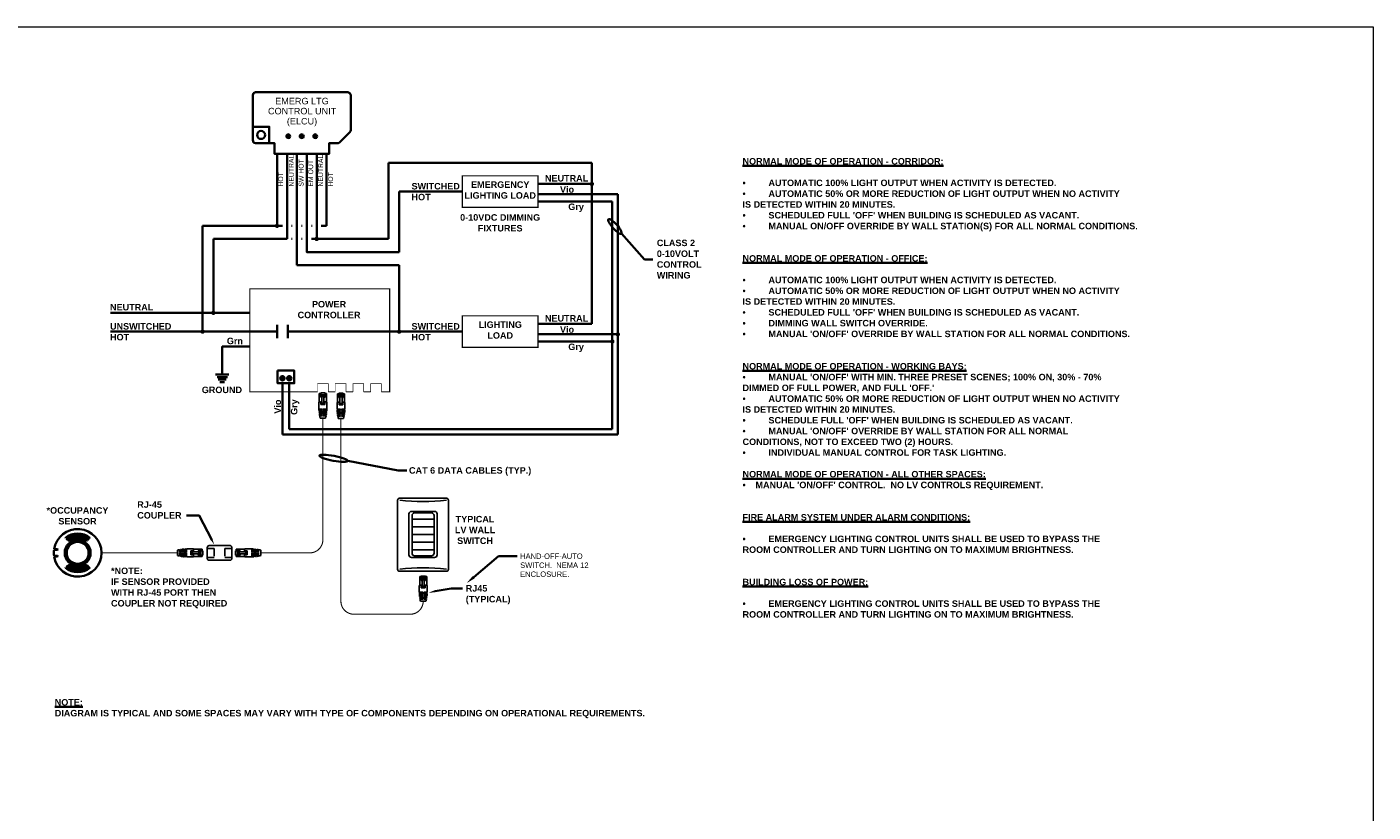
# Model space of a CAD drawing. Header units: inches. Extents: x 19474 to 23438, y 635 to 1835.
# Tile 9 of 14: x 22551 to 22568, y 1581 to 1591. Entities that reach past the tile are written whole.
import ezdxf
from ezdxf import colors
from ezdxf.entities.mleader import LeaderData, LeaderLine
from ezdxf.math import Vec2, Vec3

# ---------------------------------------------------------------- set-up
doc = ezdxf.new("R2010")
doc.units = ezdxf.units.IN
doc.header["$MEASUREMENT"] = 0
doc.linetypes.add('HIDDEN', pattern=[0.375, 0.25, -0.125])
for name, color, linetype, lineweight in [('E-DETL-GRPH', 7, 'Continuous', 35), ('E-LINE-SYMB', 7, 'Continuous', 25), ('G-ANNO-NOTE', 7, 'Continuous', 35), ('G-ANNO-REFR', 7, 'Continuous', 35)]:
    doc.layers.add(name, color=color, linetype=linetype, lineweight=lineweight)
doc.layers.add('E-NPLT', color=7, linetype='Continuous', lineweight=0, plot=False)
doc.layers.add('WATTSTOPPER', color=7, linetype='Continuous')
doc.layers.add('WS_DETAIL', color=7, linetype='Continuous')
doc.styles.add('Arial', font='arial.ttf', dxfattribs={"height": 0.125})
doc.styles.add('Arial-b', font='arialbd.ttf')
doc.styles.add('PDF Arial', font='arial.ttf')

# ---------------------------------------------------------------- blocks, each defined once
blk = doc.blocks.new('A$C756910A1')
at = {"layer": 'WS_DETAIL'}
for p, q in [((0, 6.56), (0, 3.73)), ((0.15, 6.6), (0.15, 10.17)), ((0.15, 10.17), (0.73, 10.17)), ((0.73, 9.92), (0.15, 9.92)), ((0.73, 10.43), (0.73, 8.56)), ((0.73, 10.43), (2.51, 10.43)), ((2.51, 9.66), (0.73, 9.66)), ((2.51, 9.06), (0.73, 9.06)), ((0.73, 8.74), (1.17, 8.74)), ((0.73, 8.56), (1.17, 8.56)), ((0.81, 6.7), (0.81, 5.55)), ((1.17, 6.17), (1.17, 9.06)), ((1.17, 8.85), (2.06, 8.85)), ((1.17, 6.17), (2.06, 6.17)), ((2.06, 6.17), (2.06, 9.06)), ((2.06, 8.74), (2.51, 8.74)), ((2.51, 8.56), (2.06, 8.56)), ((2.42, 6.7), (2.42, 5.55)), ((2.51, 10.43), (2.51, 8.56)), ((3.08, 10.17), (2.51, 10.17)), ((3.08, 9.92), (2.51, 9.92)), ((3.08, 6.6), (3.08, 10.17)), ((3.23, 6.56), (3.23, 3.73)), ((0, 3.73), (1.43, 3.73)), ((0, 3.51), (1.43, 3.51)), ((0.01, 3.29), (1.43, 3.29)), ((0.02, 3.06), (1.43, 3.06)), ((0.03, 2.84), (1.43, 2.84)), ((0.05, 2.62), (1.43, 2.62)), ((0.07, 2.4), (1.43, 2.4)), ((0.09, 2.18), (1.43, 2.18)), ((0.12, 1.96), (1.43, 1.96)), ((0.15, 1.74), (1.43, 1.74)), ((0.18, 1.52), (1.43, 1.52)), ((0.22, 1.3), (1.43, 1.3)), ((0.26, 1.08), (1.43, 1.08)), ((0.31, 0.86), (1.43, 0.86)), ((0.81, 5.55), (2.42, 5.55)), ((0.89, 3.73), (0.89, 3.51)), ((0.89, 3.29), (0.89, 3.06)), ((0.89, 2.84), (0.89, 2.62)), ((0.89, 2.4), (0.89, 2.18)), ((0.89, 1.96), (0.89, 1.74)), ((0.89, 1.52), (0.89, 1.3)), ((0.89, 1.08), (0.89, 0.86)), ((1.43, 3.51), (1.43, 3.73)), ((1.43, 3.06), (1.43, 3.29)), ((1.43, 2.62), (1.43, 2.84)), ((1.43, 2.18), (1.43, 2.4)), ((1.43, 1.74), (1.43, 1.96)), ((1.43, 1.3), (1.43, 1.52)), ((1.43, 0.86), (1.43, 1.08)), ((1.8, 3.73), (3.23, 3.73)), ((1.8, 3.51), (1.8, 3.73)), ((1.8, 3.51), (3.23, 3.51)), ((1.8, 3.29), (3.23, 3.29)), ((1.8, 3.06), (1.8, 3.29)), ((1.8, 3.06), (3.22, 3.06)), ((1.8, 2.84), (3.2, 2.84)), ((1.8, 2.62), (1.8, 2.84)), ((1.8, 2.62), (3.19, 2.62)), ((1.8, 2.4), (3.17, 2.4)), ((1.8, 2.18), (1.8, 2.4)), ((1.8, 2.18), (3.14, 2.18)), ((1.8, 1.96), (3.12, 1.96)), ((1.8, 1.74), (1.8, 1.96)), ((1.8, 1.74), (3.09, 1.74)), ((1.8, 1.52), (3.05, 1.52)), ((1.8, 1.3), (1.8, 1.52)), ((1.8, 1.3), (3.01, 1.3)), ((1.8, 1.08), (2.97, 1.08)), ((1.8, 0.86), (1.8, 1.08)), ((1.8, 0.86), (2.92, 0.86)), ((2.34, 3.73), (2.34, 3.51)), ((2.34, 3.29), (2.34, 3.06)), ((2.34, 2.84), (2.34, 2.62)), ((2.34, 2.4), (2.34, 2.18)), ((2.34, 1.96), (2.34, 1.74)), ((2.34, 1.52), (2.34, 1.3)), ((2.34, 1.08), (2.34, 0.86)), ((2.69, 0), (0.52, 0))]:
    blk.add_line(p, q, dxfattribs=at)
for centre, radius, start, end in [((1.62, -0.58), 7.33, 93.502, 102.7411), ((1.62, -0.58), 7.33, 77.2589, 86.498), ((13.49, 3.73), 13.49, 180.937, 181.8742), ((13.49, 3.73), 13.49, 182.8119, 183.7504), ((13.49, 3.73), 13.49, 184.6899, 185.6307), ((13.49, 3.73), 13.49, 186.573, 187.5171), ((13.49, 3.73), 13.49, 188.4632, 189.4117), ((13.49, 3.73), 13.49, 190.3627, 191.3167), ((13.49, 3.73), 13.49, 192.2739, 196.0379), ((-10.25, 3.73), 13.49, 343.9621, 347.7261), ((-10.25, 3.73), 13.49, 348.6833, 349.6373), ((-10.25, 3.73), 13.49, 350.5883, 351.5368), ((-10.25, 3.73), 13.49, 352.4829, 353.427), ((-10.25, 3.73), 13.49, 354.3693, 355.3101), ((-10.25, 3.73), 13.49, 356.2496, 357.1881), ((-10.25, 3.73), 13.49, 358.1258, 359.063)]:
    blk.add_arc(centre, radius, start, end, dxfattribs=at)
blk = doc.blocks.new('RJ45')
at = {"layer": 'WS_DETAIL', "xscale": 1.117448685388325, "yscale": 1.117448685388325, "zscale": 1.117448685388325}
blk.add_blockref('A$C756910A1', (59.47, 150.68), dxfattribs=at)
blk = doc.blocks.new('A$C2A821E27')
for p, q in [((1.27, 1.3), (2.43, 2.46)), ((3.84, 1.3), (5, 2.46))]:
    blk.add_line(p, q)
blk.add_lwpolyline([(0, 4.76), (6.27, 4.76), (6.27, 0), (0, 0)], close=True)
for centre in [(1.85, 1.88), (4.42, 1.88)]:
    blk.add_circle(centre, 0.82)
blk = doc.blocks.new('LMDM-1-1')
at = {"layer": 'E-LINE-SYMB'}
for p, q in [((-4.3, 20.45), (4.3, 20.45)), ((-4.3, 17.45), (4.3, 17.45)), ((-4.3, 14.45), (4.3, 14.45)), ((-4.3, 11.45), (4.3, 11.45)), ((-4.3, 8.45), (4.3, 8.45))]:
    blk.add_line(p, q, dxfattribs=at)
at = {"layer": 'WS_DETAIL'}
for p, q in [((-9.93, 0.81), (-9.93, 27.86)), ((-9.12, 28.68), (9.12, 28.68)), ((9.93, 27.86), (9.93, 0.81)), ((-5.5, 22.48), (-5.5, 6.42)), ((-4.5, 23.48), (4.5, 23.48)), ((-4.3, 7.06), (-4.3, 21.84)), ((-3.3, 22.84), (3.3, 22.84)), ((4.3, 21.84), (4.3, 7.06)), ((5.5, 22.48), (5.5, 6.42)), ((4.5, 5.42), (-4.5, 5.42)), ((-3.3, 6.06), (3.3, 6.06)), ((-9.12, 0), (9.12, 0))]:
    blk.add_line(p, q, dxfattribs=at)
for centre, radius, start, end in [((-9.12, 27.86), 0.814, 90, 180), ((0, 99.61), 72.33, 262.7571, 277.2429), ((9.12, 27.86), 0.814, 0, 90), ((-4.5, 22.48), 1, 90, 180), ((-3.3, 21.84), 1, 90, 180), ((3.3, 21.84), 1, 0, 90), ((4.5, 22.48), 1, 0, 90), ((-4.5, 6.42), 1, 180, 270), ((-3.3, 7.06), 1, 180, 270), ((3.3, 7.06), 1, 270, 0), ((4.5, 6.42), 1, 270, 0), ((-9.12, 0.81), 0.814, 180, 270), ((0, -70.94), 72.33, 82.7571, 97.2429), ((9.12, 0.81), 0.814, 270, 0)]:
    blk.add_arc(centre, radius, start, end, dxfattribs=at)
blk = doc.blocks.new('A$C6E7233CE')
at = {"layer": 'WATTSTOPPER', "color": 0, "linetype": 'HIDDEN'}
for p, q in [((0.61, 1.05), (0, 1.05)), ((0, 0.26), (0.61, 0.26)), ((0.61, 0.26), (0.61, 1.05)), ((1.58, 0.26), (1.58, 1.05)), ((1.58, 1.05), (2.18, 1.05)), ((2.18, 0.26), (1.58, 0.26))]:
    blk.add_line(p, q, dxfattribs=at)
at = {"layer": 'WATTSTOPPER', "color": 0}
for p, q in [((0, 0.26), (0, 1.05)), ((2.18, 0.26), (2.18, 1.05))]:
    blk.add_line(p, q, dxfattribs=at)
for points in [[(0, 1.05), (0, 1.14, -0.414214), (0.16, 1.3), (2.02, 1.3, -0.414214), (2.18, 1.14), (2.18, 1.05)], [(2.18, 0.26), (2.18, 0.16, -0.414214), (2.02, 0), (0.16, 0, -0.414214), (0, 0.16), (0, 0.26)]]:
    blk.add_lwpolyline(points, format="xyb", dxfattribs=at)
blk = doc.blocks.new('A$C017659A6')
for p, q in [((0, 0.245), (0.409, 0.245)), ((0.044, 0.16), (0.365, 0.16)), ((0.082, 0.085), (0.326, 0.085)), ((0.129, 0), (0.28, 0))]:
    blk.add_line(p, q)
blk = doc.blocks.new('ANG M&I STANDARD DESIGN E501-E504')
at = {"layer": 'E-DETL-GRPH'}
for p, q in [((22553.78, 1589.793), (22553.78, 1588.859)), ((22553.909, 1588.689), (22553.909, 1589.793)), ((22554.037, 1589.793), (22554.037, 1588.349)), ((22554.293, 1588.689), (22554.293, 1589.793)), ((22554.422, 1588.859), (22554.422, 1589.793)), ((22555.221, 1589.677), (22557.855, 1589.677)), ((22555.221, 1589.677), (22555.221, 1588.689)), ((22557.855, 1589.677), (22557.855, 1587.588)), ((22556.179, 1589.303), (22555.361, 1589.303)), ((22555.361, 1589.303), (22555.361, 1588.519)), ((22557.855, 1589.402), (22557.158, 1589.402)), ((22558.191, 1589.268), (22557.158, 1589.268)), ((22558.191, 1586.155), (22558.191, 1589.268)), ((22557.158, 1589.174), (22558.12, 1589.174)), ((22558.12, 1589.174), (22558.12, 1586.225)), ((22552.816, 1588.859), (22552.816, 1587.489)), ((22553.849, 1588.859), (22552.816, 1588.859)), ((22553.977, 1588.859), (22553.969, 1588.859)), ((22554.105, 1588.859), (22554.097, 1588.859)), ((22554.233, 1588.859), (22554.225, 1588.859)), ((22554.422, 1588.859), (22554.353, 1588.859)), ((22552.956, 1588.689), (22552.956, 1587.732)), ((22553.909, 1588.689), (22552.956, 1588.689)), ((22553.977, 1588.689), (22553.969, 1588.689)), ((22554.105, 1588.689), (22554.097, 1588.689)), ((22554.293, 1588.689), (22554.225, 1588.689)), ((22555.221, 1588.689), (22554.293, 1588.689)), ((22555.361, 1588.349), (22554.037, 1588.349)), ((22555.361, 1588.349), (22555.361, 1587.489)), ((22553.782, 1587.576), (22553.782, 1587.402)), ((22553.782, 1587.576), (22553.782, 1587.402)), ((22553.92, 1587.576), (22553.92, 1587.402)), ((22553.921, 1587.576), (22553.921, 1587.402)), ((22557.855, 1587.588), (22557.158, 1587.588)), ((22556.179, 1587.489), (22553.921, 1587.489)), ((22558.191, 1587.454), (22557.158, 1587.454)), ((22557.158, 1587.36), (22558.12, 1587.36)), ((22553.85, 1586.82), (22553.85, 1586.155)), ((22553.939, 1586.225), (22553.939, 1586.82)), ((22553.85, 1586.155), (22558.191, 1586.155)), ((22558.12, 1586.225), (22553.939, 1586.225)), ((22555.349, 1585.691), (22554.695, 1585.814)), ((22555.349, 1585.691), (22555.458, 1585.691)), ((22551.041, 1584.82), (22551.048, 1584.813)), ((22551.051, 1584.81), (22551.057, 1584.803)), ((22551.057, 1584.803), (22551.057, 1584.803)), ((22551.06, 1584.8), (22551.067, 1584.794)), ((22551.07, 1584.79), (22551.076, 1584.784)), ((22551.079, 1584.781), (22551.085, 1584.774)), ((22551.318, 1584.781), (22551.312, 1584.774)), ((22551.328, 1584.79), (22551.322, 1584.784)), ((22551.337, 1584.8), (22551.331, 1584.794)), ((22551.347, 1584.81), (22551.34, 1584.803)), ((22551.356, 1584.82), (22551.35, 1584.813)), ((22550.893, 1584.662), (22550.938, 1584.662)), ((22550.893, 1584.585), (22550.938, 1584.585)), ((22550.894, 1584.672), (22550.937, 1584.672)), ((22550.894, 1584.575), (22550.937, 1584.575)), ((22551.041, 1584.427), (22551.048, 1584.434)), ((22551.051, 1584.437), (22551.057, 1584.443)), ((22551.057, 1584.443), (22551.057, 1584.443)), ((22551.06, 1584.447), (22551.067, 1584.453)), ((22551.07, 1584.456), (22551.076, 1584.463)), ((22551.079, 1584.466), (22551.085, 1584.473)), ((22551.318, 1584.466), (22551.312, 1584.473)), ((22551.328, 1584.456), (22551.322, 1584.463)), ((22551.337, 1584.447), (22551.331, 1584.453)), ((22551.347, 1584.437), (22551.34, 1584.443)), ((22551.356, 1584.427), (22551.35, 1584.434))]:
    blk.add_line(p, q, dxfattribs=at)
for points in [[(22554.723, 1590.074), (22554.73, 1590.086), (22554.734, 1590.1), (22554.734, 1590.553), (22554.723, 1590.579), (22554.696, 1590.59), (22553.503, 1590.59), (22553.477, 1590.579), (22553.465, 1590.553), (22553.465, 1589.967), (22553.477, 1589.94), (22553.503, 1589.93), (22553.745, 1589.93), (22553.745, 1589.793), (22554.085, 1589.793), (22554.456, 1589.793), (22554.456, 1589.93), (22554.562, 1589.93), (22554.577, 1589.932), (22554.588, 1589.94)], [(22553.952, 1590.02), (22553.942, 1590), (22553.92, 1589.995), (22553.903, 1590.009), (22553.903, 1590.031), (22553.92, 1590.045), (22553.942, 1590.04)], [(22553.942, 1590.02), (22553.934, 1590.006), (22553.918, 1590.006), (22553.909, 1590.02), (22553.918, 1590.034), (22553.934, 1590.034)], [(22554.126, 1590.02), (22554.116, 1590), (22554.093, 1589.995), (22554.076, 1590.009), (22554.076, 1590.031), (22554.093, 1590.045), (22554.116, 1590.04)], [(22554.116, 1590.02), (22554.108, 1590.006), (22554.092, 1590.006), (22554.083, 1590.02), (22554.092, 1590.034), (22554.108, 1590.034)], [(22554.299, 1590.02), (22554.29, 1590), (22554.268, 1589.995), (22554.25, 1590.009), (22554.25, 1590.031), (22554.268, 1590.045), (22554.29, 1590.04)], [(22554.29, 1590.02), (22554.281, 1590.006), (22554.265, 1590.006), (22554.258, 1590.02), (22554.265, 1590.034), (22554.281, 1590.034)]]:
    blk.add_lwpolyline(points, close=True, dxfattribs=at)
for points in [[(22553.465, 1590.143), (22553.68, 1590.143), (22553.68, 1589.93)], [(22555.361, 1588.519), (22554.165, 1588.519), (22554.165, 1589.366), (22554.165, 1589.793)], [(22553.429, 1587.732), (22551.626, 1587.732)], [(22553.782, 1587.489), (22551.626, 1587.489)], [(22553.429, 1587.296), (22553.07, 1587.296), (22553.07, 1586.936)], [(22555.827, 1584.126), (22556.036, 1584.162), (22556.18, 1584.162)]]:
    blk.add_lwpolyline(points, dxfattribs=at)
at = {"layer": 'E-DETL-GRPH', "const_width": 0.014}
for points in [[(22556.179, 1589.099), (22557.158, 1589.099), (22557.158, 1589.507), (22556.179, 1589.507)], [(22556.179, 1587.285), (22557.158, 1587.285), (22557.158, 1587.693), (22556.179, 1587.693)]]:
    blk.add_lwpolyline(points, close=True, dxfattribs=at)
at = {"layer": 'E-DETL-GRPH', "const_width": 0.028}
for points in [[(22557.841, 1589.402, 1), (22557.869, 1589.402, 1)], [(22553.766, 1588.859, 1), (22553.794, 1588.859, 1)], [(22554.279, 1588.689, 1), (22554.307, 1588.689, 1)], [(22552.942, 1587.732, 1), (22552.97, 1587.732, 1)], [(22552.802, 1587.489, 1), (22552.83, 1587.489, 1)], [(22555.347, 1587.489, 1), (22555.375, 1587.489, 1)], [(22558.106, 1587.36, 1), (22558.134, 1587.36, 1)], [(22558.177, 1587.454, 1), (22558.205, 1587.454, 1)]]:
    blk.add_lwpolyline(points, format="xyb", close=True, dxfattribs=at)
at = {"layer": 'E-DETL-GRPH'}
for points, const_width in [([(22555.131, 1586.71), (22555.238, 1586.71), (22555.238, 1588.044), (22553.429, 1588.044), (22553.429, 1586.71), (22554.304, 1586.71)], 0.014), ([(22555.131, 1586.71), (22555.131, 1586.71), (22555.131, 1586.816), (22554.992, 1586.816), (22554.992, 1586.71), (22554.901, 1586.71), (22554.901, 1586.816), (22554.762, 1586.816), (22554.762, 1586.71), (22554.672, 1586.71), (22554.672, 1586.816), (22554.533, 1586.816), (22554.533, 1586.71), (22554.443, 1586.71), (22554.443, 1586.816), (22554.304, 1586.816), (22554.304, 1586.71), (22553.429, 1586.71)], 0.00701), ([(22554.443, 1586.71), (22554.533, 1586.71)], 0.014), ([(22554.533, 1586.71), (22554.443, 1586.71)], 0.00963), ([(22554.672, 1586.71), (22554.762, 1586.71)], 0.014), ([(22554.762, 1586.71), (22554.672, 1586.71)], 0.00963), ([(22554.901, 1586.71), (22554.992, 1586.71)], 0.014), ([(22554.992, 1586.71), (22554.901, 1586.71)], 0.00963), ([(22554.373, 1586.37), (22554.373, 1584.792)], 0.014), ([(22552.491, 1584.623), (22551.507, 1584.623)], 0.014)]:
    blk.add_lwpolyline(points, dxfattribs=dict(at, const_width=const_width))
at = {"layer": 'E-DETL-GRPH', "const_width": 0.014}
for points in [[(22554.607, 1586.366), (22554.607, 1583.996, 0.414214), (22554.775, 1583.828), (22555.504, 1583.828, 0.414214), (22555.672, 1583.996)], [(22554.373, 1584.792), (22554.373, 1584.792, -0.414214), (22554.205, 1584.623), (22553.569, 1584.623)]]:
    blk.add_lwpolyline(points, format="xyb", dxfattribs=at)
at = {"layer": 'E-DETL-GRPH'}
for centre, radius in [((22553.573, 1590.036), 0.052), ((22551.199, 1584.623), 0.168), ((22551.199, 1584.623), 0.152), ((22551.199, 1584.623), 0.142)]:
    blk.add_circle(centre, radius, dxfattribs=at)
for centre, radius, start, end in [((22551.199, 1584.623), 0.308, 188.9704, 171.0296), ((22551.199, 1584.614), 0.259, 52.5773, 127.4227), ((22551.199, 1584.614), 0.25, 52.857, 127.143), ((22551.199, 1584.614), 0.246, 53.0059, 126.9941), ((22551.199, 1584.613), 0.237, 53.3241, 126.6759), ((22551.199, 1584.613), 0.233, 53.4942, 126.5058), ((22551.199, 1584.613), 0.224, 53.8593, 126.1407), ((22551.199, 1584.613), 0.22, 54.0556, 125.9444), ((22551.199, 1584.612), 0.211, 54.4789, 125.5211), ((22551.199, 1584.612), 0.207, 54.7076, 125.2924), ((22551.199, 1584.611), 0.199, 55.2042, 124.7958), ((22551.199, 1584.623), 0.308, 172.7677, 187.2323), ((22550.936, 1584.667), 0.00505, 299.717, 74.9629), ((22550.936, 1584.58), 0.00505, 285.0371, 60.283), ((22551.199, 1584.633), 0.259, 232.5773, 307.4227), ((22551.199, 1584.633), 0.25, 232.857, 307.143), ((22551.199, 1584.633), 0.246, 233.0059, 306.9941), ((22551.199, 1584.634), 0.237, 233.3241, 306.6759), ((22551.199, 1584.634), 0.233, 233.4942, 306.5058), ((22551.199, 1584.634), 0.224, 233.8593, 306.1407), ((22551.199, 1584.634), 0.22, 234.0556, 305.9444), ((22551.199, 1584.635), 0.211, 234.4789, 305.5211), ((22551.199, 1584.635), 0.207, 234.7076, 305.2924), ((22551.199, 1584.636), 0.199, 235.2042, 304.7958)]:
    blk.add_arc(centre, radius, start, end, dxfattribs=at)
at = {"layer": 'E-DETL-GRPH', "extrusion": (0, 0, -1)}
blk.add_ellipse((22554.512, 1585.848), major_axis=(0.183, -0.034), ratio=0.168693, dxfattribs=at)
at = {"layer": 'E-DETL-GRPH'}
blk.add_solid([(22555.824, 1584.14), (22555.83, 1584.112), (22555.741, 1584.107)], dxfattribs=at)
at = {"layer": 'E-NPLT'}
blk.add_lwpolyline([(22538.141, 1591.436), (22567.968, 1591.436), (22567.968, 1571.095), (22538, 1571.095)], close=True, dxfattribs=at)
at = {"layer": 'G-ANNO-NOTE'}
for q in [(22558.238, 1588.758), (22558.646, 1588.425)]:
    blk.add_line((22558.537, 1588.425), q, dxfattribs=at)
blk.add_lwpolyline([(22552.935, 1584.791), (22552.774, 1585.105), (22552.608, 1585.105)], dxfattribs=at)
at = {"layer": 'G-ANNO-NOTE', "extrusion": (0, 0, -1)}
blk.add_ellipse((22558.154, 1588.851), major_axis=(0.0837, -0.0936), ratio=0.250824, dxfattribs=at)
at = {"layer": 'G-ANNO-NOTE'}
blk.add_solid([(22552.914, 1584.8), (22552.94, 1584.814), (22552.968, 1584.729)], dxfattribs=at)
at = {"layer": 'E-DETL-GRPH'}
for name, p, xscale, yscale, zscale in [('A$C017659A6', (22552.985, 1586.833), 0.4165998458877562, 0.4165998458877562, 0.4165998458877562), ('A$C2A821E27', (22553.786, 1586.82), 0.03455555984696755, 0.03455555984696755, 0.03455555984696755), ('RJ45', (22552.655, 1582.144), 0.028042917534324, 0.028042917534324, 0.028042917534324), ('RJ45', (22552.889, 1582.14), 0.028042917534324, 0.028042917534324, 0.028042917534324), ('LMDM-1-1', (22555.67, 1584.384), 0.03309064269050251, 0.03309064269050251, 0.03309064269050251), ('RJ45', (22553.954, 1579.771), 0.028042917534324, 0.028042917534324, 0.028042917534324)]:
    blk.add_blockref(name, p, dxfattribs=dict(at, xscale=xscale, yscale=yscale, zscale=zscale))
for name, p, xscale, yscale, zscale, rotation in [('RJ45', (22548.264, 1586.342), 0.02805413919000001, 0.02805413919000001, 0.02805413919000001, 270), ('A$C6E7233CE', (22553.195, 1584.717), 0.1458823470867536, 0.1458823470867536, 0.1458823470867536, 180), ('RJ45', (22557.796, 1586.342), -0.02805413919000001, 0.02805413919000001, 0.02805413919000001, 90)]:
    blk.add_blockref(name, p, dxfattribs=dict(at, xscale=xscale, yscale=yscale, zscale=zscale, rotation=rotation))
at = {"layer": 'G-ANNO-NOTE', "attachment_point": 7, "style": 'PDF Arial'}
for s, insert, char_height in [('EMERG LTG', (22553.756, 1590.432), 0.0843), ('CONTROL UNIT', (22553.663, 1590.302), 0.08433), ('(ELCU)', (22553.907, 1590.147), 0.0843)]:
    blk.add_mtext(s, dxfattribs=dict(at, insert=insert, char_height=char_height))
at = {"layer": 'G-ANNO-NOTE', "char_height": 0.0634, "attachment_point": 1, "rotation": 90, "style": 'PDF Arial'}
for s, insert in [('NEUTRAL', (22553.933, 1589.367)), ('SW HOT', (22554.06, 1589.367)), ('EM OUT', (22554.184, 1589.367)), ('NEUTRAL', (22554.312, 1589.367)), ('HOT', (22553.795, 1589.367)), ('HOT', (22554.441, 1589.367))]:
    blk.add_mtext(s, dxfattribs=dict(at, insert=insert))
at = {"layer": 'G-ANNO-NOTE', "style": 'Arial-b'}
for s, insert, char_height, width, attachment_point in [("{\\LNORMAL MODE OF OPERATION - CORRIDOR:\\P\\P\\pxi-2,l2,t2;{\\fSymbol|b1|i0|c2|p18;\\l·^I}}AUTOMATIC 100% LIGHT OUTPUT WHEN ACTIVITY IS DETECTED.\\P{\\fSymbol|b1|i0|c2|p18;·^I}AUTOMATIC 50% OR MORE REDUCTION OF LIGHT OUTPUT WHEN NO ACTIVITY IS DETECTED WITHIN 20 MINUTES.\\P{\\fSymbol|b1|i0|c2|p18;·^I}SCHEDULED FULL 'OFF' WHEN BUILDING IS SCHEDULED AS VACANT.  \\P{\\fSymbol|b1|i0|c2|p18;·^I}MANUAL ON/OFF OVERRIDE BY WALL STATION(S) FOR ALL NORMAL CONDITIONS.\\P\\pi0,l0,tz;\\P\\P{\\LNORMAL MODE OF OPERATION - OFFICE:\\P\\P\\pi-2,l2,t2;{\\fSymbol|b1|i0|c2|p18;\\l·^I}}AUTOMATIC 100% LIGHT OUTPUT WHEN ACTIVITY IS DETECTED.\\P{\\fSymbol|b1|i0|c2|p18;·^I}AUTOMATIC 50% OR MORE REDUCTION OF LIGHT OUTPUT WHEN NO ACTIVITY IS DETECTED WITHIN 20 MINUTES.\\P{\\fSymbol|b1|i0|c2|p18;·^I}SCHEDULED FULL 'OFF' WHEN BUILDING IS SCHEDULED AS VACANT. \\P{\\fSymbol|b1|i0|c2|p18;·^I}DIMMING WALL SWITCH OVERRIDE.\\P{\\fSymbol|b1|i0|c2|p18;·^I}MANUAL 'ON/OFF' OVERRIDE BY WALL STATION FOR ALL NORMAL CONDITIONS.\\P\\pi0,l0,tz;{\\L\\P\\PNORMAL MODE OF OPERATION - WORKING BAYS:\\P\\pi-2,l2,t2;{\\fSymbol|b1|i0|c2|p18;\\l·^I}}MANUAL 'ON/OFF' WITH MIN. THREE PRESET SCENES; 100% ON, 30% - 70% DIMMED OF FULL POWER, AND FULL 'OFF.'\\P{\\fSymbol|b1|i0|c2|p18;·^I}AUTOMATIC 50% OR MORE REDUCTION OF LIGHT OUTPUT WHEN NO ACTIVITY IS DETECTED WITHIN 20 MINUTES.\\P{\\fSymbol|b1|i0|c2|p18;·^I}SCHEDULE FULL 'OFF' WHEN BUILDING IS SCHEDULED AS VACANT.\\P{\\fSymbol|b1|i0|c2|p18;·^I}MANUAL 'ON/OFF' OVERRIDE BY WALL STATION FOR ALL NORMAL CONDITIONS, NOT TO EXCEED TWO (2) HOURS.\\P{\\fSymbol|b1|i0|c2|p18;·^I}INDIVIDUAL MANUAL CONTROL FOR TASK LIGHTING.\\P\\pi0,l0,tz;\\P{\\LNORMAL MODE OF OPERATION - ALL OTHER SPACES:}\\P\\pi-2,l2,t2;{\\fSymbol|b1|i0|c2|p18;·^I}MANUAL 'ON/OFF' CONTROL.  NO LV CONTROLS REQUIREMENT.\\P\\pi0,l0,tz;{\\L\\P\\PFIRE ALARM SYSTEM UNDER ALARM CONDITIONS:\\P\\P\\pi-2,l2,t2;{\\fSymbol|b1|i0|c2|p18;\\l·^I}}EMERGENCY LIGHTING CONTROL UNITS SHALL BE USED TO BYPASS THE ROOM CONTROLLER AND TURN LIGHTING ON TO MAXIMUM BRIGHTNESS.\\P\\pi0,l0,tz;{\\L\\P\\PBUILDING LOSS OF POWER:\\P\\P\\pi-2,l2,t2;{\\fSymbol|b1|i0|c2|p18;\\l·^I}}EMERGENCY LIGHTING CONTROL UNITS SHALL BE USED TO BYPASS THE ROOM CONTROLLER AND TURN LIGHTING ON TO MAXIMUM BRIGHTNESS.", (22559.806, 1589.737), 0.083827, 4.97688, 1), ('EMERGENCY\\PLIGHTING LOAD', (22556.669, 1589.435), 0.08395, 1.85784, 2), ('NEUTRAL', (22557.248, 1589.517), 0.0839, 0.89679, 1), ('SWITCHED\\PHOT', (22555.521, 1589.414), 0.0839, 0.89679, 1), ('Vio', (22557.443, 1589.372), 0.0839, 0.89679, 1), ('Gry', (22557.55, 1589.148), 0.0839, 0.89679, 1), ('0-10VDC DIMMING\\PFIXTURES', (22556.668, 1589.01), 0.08395, 1.85784, 2), ('CLASS 2\\P0-10VOLT\\PCONTROL \\PWIRING', (22558.696, 1588.68), 0.0839, 2.50948, 1), ('POWER\\PCONTROLLER', (22554.453, 1587.886), 0.0839, 0.8605, 2), ('NEUTRAL', (22551.618, 1587.847), 0.0839, 0.89679, 1), ('NEUTRAL', (22557.248, 1587.703), 0.0839, 0.89679, 1), ('UNSWITCHED\\PHOT', (22551.618, 1587.599), 0.0839, 0.89679, 1), ('SWITCHED\\PHOT', (22555.521, 1587.599), 0.0839, 0.89679, 1), ('LIGHTING\\PLOAD', (22556.669, 1587.621), 0.0839, 1.85784, 2), ('Vio', (22557.443, 1587.558), 0.0839, 0.89679, 1), ('Grn', (22553.13, 1587.41), 0.0839, 0.89679, 1), ('Gry', (22557.55, 1587.334), 0.0839, 0.89679, 1), ('GROUND', (22553.066, 1586.776), 0.0839, 0.89679, 2), ('\\PCAT 6 DATA CABLES (TYP.)', (22555.488, 1585.873), 0.08395, 1.58481, 1), ('\\pxql;RJ-45\\PCOUPLER', (22552.644, 1585.291), 0.08395, 0.67364, 3), ('*OCCUPANCY\\PSENSOR', (22551.197, 1585.215), 0.0839, 0.89679, 2), ('TYPICAL LV WALL SWITCH', (22556.343, 1585.102), 0.08395, 0.66472, 2), ('*NOTE:\\PIF SENSOR PROVIDED WITH RJ-45 PORT THEN COUPLER NOT REQUIRED', (22551.631, 1584.432), 0.08395, 1.50317, 1), ('\\pxql;RJ45\\P(TYPICAL)', (22556.966, 1584.206), 0.0839, 0.74307, 3), ('{\\LNOTE:}\\PDIAGRAM IS TYPICAL AND SOME SPACES MAY VARY WITH TYPE OF COMPONENTS DEPENDING ON OPERATIONAL REQUIREMENTS. ', (22550.902, 1582.729), 0.083945, 7.64701, 1)]:
    blk.add_mtext(s, dxfattribs=dict(at, insert=insert, char_height=char_height, width=width, attachment_point=attachment_point))
at = {"layer": 'G-ANNO-NOTE', "char_height": 0.0839, "attachment_point": 1, "rotation": 90, "style": 'Arial-b'}
for s, insert, width in [('Vio', (22553.747, 1586.427), 0.28243), ('Gry', (22553.959, 1586.41), 0.30008)]:
    blk.add_mtext(s, dxfattribs=dict(at, insert=insert, width=width))
at = {"layer": 'G-ANNO-NOTE'}
ml = blk.add_multileader_mtext('Standard', dxfattribs=at)
ml.set_content('\\A1;HAND-OFF-AUTO SWITCH.  NEMA 12 ENCLOSURE.', color=256, style='Arial')
ml.set_leader_properties()
ml.build(insert=Vec2(0, 0))
ml.multileader.update_dxf_attribs({"dogleg_length": 12, "arrow_head_size": 0.12})
ctx = ml.context
ctx.base_point, ctx.char_height, ctx.arrow_head_size, ctx.landing_gap_size, ctx.plane_origin = Vec3(22556.887, 1584.579), 0.07, 0.12, 0.04, Vec3(22556.525, 1584.271)
notes = []
notes.append((ctx, [(0, (1, 1, 0), (22556.647, 1584.579), (1, 0), 0.24, [(0, [(22556.234, 1584.23)], 0, [])])]))
ctx.mtext.insert, ctx.mtext.width, ctx.mtext.defined_height, ctx.mtext.flow_direction = Vec3(22556.927, 1584.615), 0.88828, 0.197, 5
for ctx, leaders in notes:
    for number, flags, end, landing, length, lines in leaders:
        leader = LeaderData()
        leader.index, (leader.has_last_leader_line, leader.has_dogleg_vector, leader.attachment_direction) = number, flags
        leader.last_leader_point, leader.dogleg_vector, leader.dogleg_length = Vec3(end), Vec3(landing), length
        for number, points, colour, breaks in lines:
            line = LeaderLine()
            line.index, line.vertices, line.color, line.breaks = number, Vec3.list(points), colors.encode_raw_color(colour), breaks
            leader.lines.append(line)
        ctx.leaders.append(leader)

msp = doc.modelspace()

# ---------------------------------------------------------------- block references
at = {"layer": 'G-ANNO-REFR'}
msp.add_blockref('ANG M&I STANDARD DESIGN E501-E504', (0, 0), dxfattribs=at)

doc.saveas('drawing.dxf')
